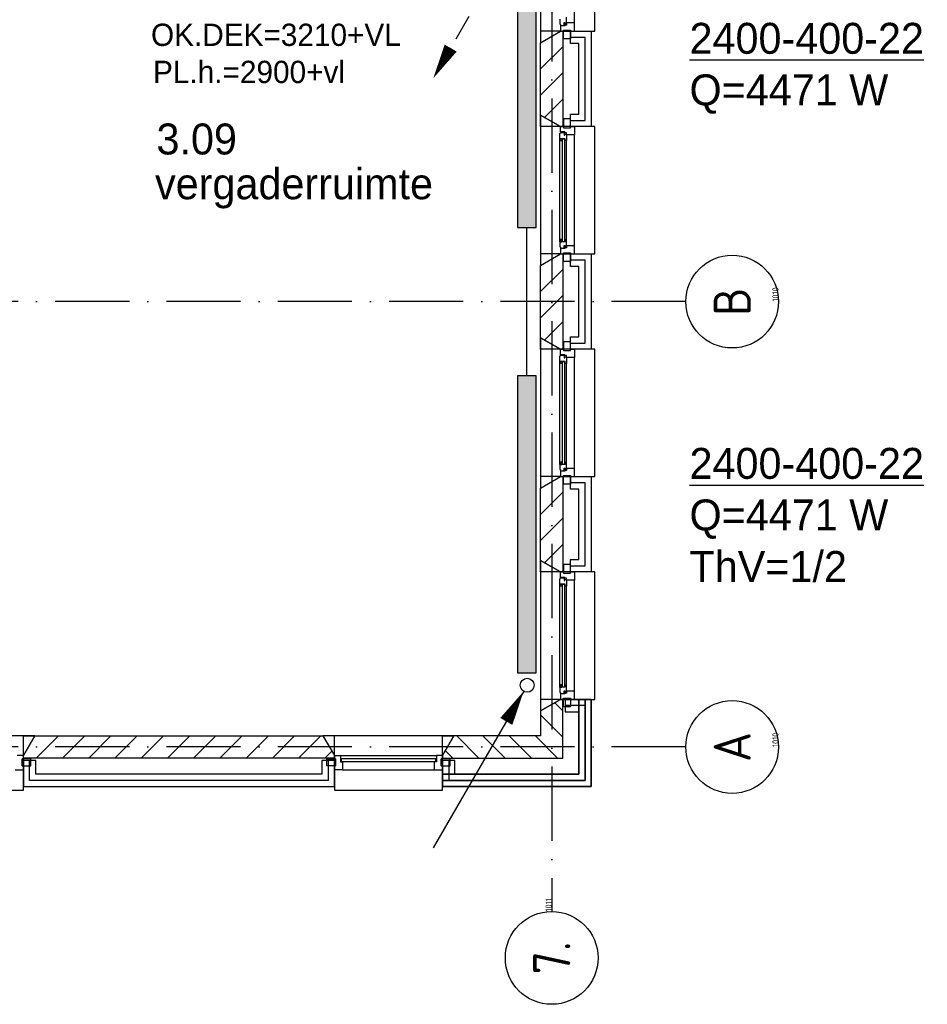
# Model space of a CAD drawing. Extents: x -36528 to 124080, y 290752 to 374852.
# Tile 19 of 66: x 57041 to 64382, y 301992 to 309950. Entities that reach past the tile are written whole.
import ezdxf
from ezdxf.enums import TextEntityAlignment as Align

# ---------------------------------------------------------------- set-up
doc = ezdxf.new("R2010")
doc.units = 0
doc.header["$LTSCALE"] = 100
doc.linetypes.add('2322107', pattern=[2000, 1000, 1000])
doc.linetypes.add('DASHDOT', pattern=[9, 6, -1.5, 0, -1.5])
doc.layers.get('0').update_dxf_attribs({"linetype": 'CONTINUOUS'})
for name, color, linetype in [('AL$7----_STRAMIEN', 1, 'DASHDOT'), ('AL$8----_HULPLIJNEN', 2, 'CONTINUOUS'), ('AL21----_BUITENWAND', 4, 'CONTINUOUS'), ('AL21K---_ISOLATIE', 1, 'CONTINUOUS'), ('AL28----_KONSTRUKTIE', 3, 'CONTINUOUS'), ('AL31----_BUITENKOZ', 7, 'CONTINUOUS'), ('ALL-----_REFLIJNEN', 8, 'CONTINUOUS'), ('ALN-----_BLOCKNAAM', 2, 'CONTINUOUS'), ('ALXA3---_VOLZWART', 14, 'CONTINUOUS'), ('ALXAB---_PREFABBETON', 1, 'CONTINUOUS'), ('BOUW', 8, 'CONTINUOUS'), ('WI561---', 1, 'CONTINUOUS'), ('WL561---', 4, 'CONTINUOUS'), ('WL561---_AANVOER', 4, 'CONTINUOUS'), ('WL561---_RETOUR', 4, 'CONTINUOUS')]:
    doc.layers.add(name, color=color, linetype=linetype)
doc.styles.add('BURO-018', font='BUROFONT.shx', dxfattribs={"height": 180})
doc.styles.add('BURO-025', font='BUROFONT.shx', dxfattribs={"height": 250})
doc.styles.get("Standard").update_dxf_attribs({"font": 'ISOCP'})

# ---------------------------------------------------------------- blocks, each defined once
blk = doc.blocks.new('1010')
at = {"layer": 'AL$7----_STRAMIEN', "color": 7, "linetype": 'CONTINUOUS'}
blk.add_circle((0, 750), 750, dxfattribs=at)
at = {"layer": 'ALN-----_BLOCKNAAM', "linetype": 'CONTINUOUS'}
blk.add_text('1010', height=100, dxfattribs=at).set_placement((0, 0))
blk = doc.blocks.new('1011')
at = {"layer": 'AL$7----_STRAMIEN', "color": 7, "linetype": 'CONTINUOUS'}
blk.add_circle((-750, 0), 750, dxfattribs=at)
at = {"layer": 'ALN-----_BLOCKNAAM', "linetype": 'CONTINUOUS'}
blk.add_text('1011', height=100, dxfattribs=at).set_placement((0, 0))
blk = doc.blocks.new('2322401')
at = {"color": 0, "linetype": 'CONTINUOUS'}
for p, q in [((-0.5, 0.5, 1), (-0.5, 0.5)), ((-0.5, 0.5, 1), (-0.5, -0.5, 1)), ((0.5, 0.5, 1), (-0.5, 0.5, 1)), ((0.5, 0.5), (-0.5, 0.5)), ((-0.5, 0.5), (-0.5, -0.5)), ((0.5, 0.5, 1), (0.5, 0.5)), ((0.5, -0.5, 1), (0.5, 0.5, 1)), ((0.5, -0.5), (0.5, 0.5)), ((-0.5, -0.5, 1), (-0.5, -0.5)), ((-0.5, -0.5, 1), (0.5, -0.5, 1)), ((-0.5, -0.5), (0.5, -0.5)), ((0.5, -0.5, 1), (0.5, -0.5))]:
    blk.add_line(p, q, dxfattribs=at)
blk = doc.blocks.new('LDV4107')
at = {"color": 0, "linetype": 'CONTINUOUS'}
blk.add_line((-0.25, -0.433), (-6.75, -11.691), dxfattribs=at)
blk.add_lwpolyline([(-0.25, -0.433, 0, 1, 0), (-1.5, -2.598, 1, 1, 0)], format="xyseb", dxfattribs=at)
blk.add_circle((0, 0), 0.5, dxfattribs=at)
blk = doc.blocks.new('LDV2108')
at = {"color": 0, "linetype": 'CONTINUOUS'}
for p, q in [((-0.25, -0.433), (-1.187, -2.057)), ((-1.562, -2.706), (-2.5, -4.33)), ((-2.875, -4.98), (-3.812, -6.603)), ((-4.187, -7.253), (-5.125, -8.877)), ((-5.5, -9.526), (-6.437, -11.15))]:
    blk.add_line(p, q, dxfattribs=at)
blk.add_lwpolyline([(-6.75, -11.691, 0, 1, 0), (-5.5, -9.526, 1, 1, 0)], format="xyseb", dxfattribs=at)
blk.add_circle((0, 0), 0.5, dxfattribs=at)
blk = doc.blocks.new('CVHATCH1')
at = {"color": 0, "linetype": 'CONTINUOUS'}
blk.add_solid([(-0.5, -0.5), (0.5, -0.5), (-0.5, 0.5), (0.5, 0.5)], dxfattribs=at)
blk = doc.blocks.new('CVRINFO2')
at = {"color": 0, "linetype": 'CONTINUOUS', "style": 'BURO-025'}
for tag, p in [('CV_TEXT125', (0, 0)), ('CV_TEXT225', (0, -4.167)), ('CV_TEXT325', (0, -8.333)), ('CV_TEXT425', (0, -12.5))]:
    blk.add_attdef(tag, p, '', height=2.5, dxfattribs=at)

msp = doc.modelspace()

# ---------------------------------------------------------------- linework, layer by layer
at = {"layer": 'AL$7----_STRAMIEN', "color": 1}
for p, q in [((61344.348, 371420.208), (61344.348, 302741.907)), ((62429.048, 304071.726), (41244.348, 304071.726))]:
    msp.add_line(p, q, dxfattribs=at)
msp.add_lwpolyline([(62429.048, 307671.726), (14844.348, 307671.726), (-6306.538, 307671.726)], dxfattribs=at)
at = {"layer": 'AL$8----_HULPLIJNEN', "color": 8}
for p, q in [((61414.348, 309856.726), (61254.348, 309856.726)), ((61254.348, 309856.726), (61254.348, 309764.35)), ((61254.348, 309764.35), (61414.348, 309856.726)), ((61254.348, 309086.726), (61254.348, 309179.102)), ((61254.348, 309179.102), (61414.348, 309086.726)), ((61414.348, 309086.726), (61254.348, 309086.726)), ((61414.348, 308056.726), (61254.348, 308056.726)), ((61254.348, 308056.726), (61254.348, 307964.35)), ((61254.348, 307964.35), (61414.348, 308056.726)), ((61254.348, 307286.726), (61254.348, 307379.102)), ((61254.348, 307379.102), (61414.348, 307286.726)), ((61414.348, 307286.726), (61254.348, 307286.726)), ((61414.348, 306256.726), (61254.348, 306256.726)), ((61254.348, 306256.726), (61254.348, 306164.35)), ((61254.348, 306164.35), (61414.348, 306256.726)), ((61254.348, 305486.726), (61254.348, 305579.102)), ((61254.348, 305579.102), (61414.348, 305486.726)), ((61414.348, 305486.726), (61254.348, 305486.726)), ((61414.348, 304456.726), (61254.348, 304456.726)), ((61254.348, 304456.726), (61254.348, 304364.35)), ((61254.348, 304364.35), (61414.348, 304456.726)), ((57071.348, 304001.726), (57071.348, 304161.726)), ((57071.348, 304161.726), (57163.725, 304161.726)), ((57163.725, 304161.726), (57071.348, 304001.726)), ((59586.348, 304161.726), (59493.972, 304161.726)), ((59493.972, 304161.726), (59586.348, 304001.726)), ((59586.348, 304001.726), (59586.348, 304161.726)), ((60461.348, 304001.726), (60461.348, 304161.726)), ((60461.348, 304161.726), (60553.725, 304161.726)), ((60553.725, 304161.726), (60461.348, 304001.726))]:
    msp.add_line(p, q, dxfattribs=at)
at = {"layer": 'AL21----_BUITENWAND', "color": 8}
for p, q in [((61495.348, 309756.726), (61495.348, 309856.726)), ((61495.348, 309856.726), (61664.348, 309856.726)), ((61664.348, 309856.726), (61664.348, 309086.726)), ((61564.348, 309756.726), (61495.348, 309756.726)), ((61564.348, 309186.726), (61564.348, 309756.726)), ((61495.348, 309186.726), (61564.348, 309186.726)), ((61495.348, 309086.726), (61495.348, 309186.726)), ((61664.348, 309086.726), (61495.348, 309086.726)), ((61495.348, 307956.726), (61495.348, 308056.726)), ((61495.348, 308056.726), (61664.348, 308056.726)), ((61664.348, 308056.726), (61664.348, 307286.726)), ((61564.348, 307956.726), (61495.348, 307956.726)), ((61564.348, 307386.726), (61564.348, 307956.726)), ((61495.348, 307386.726), (61564.348, 307386.726)), ((61495.348, 307286.726), (61495.348, 307386.726)), ((61664.348, 307286.726), (61495.348, 307286.726)), ((61495.348, 306156.726), (61495.348, 306256.726)), ((61495.348, 306256.726), (61664.348, 306256.726)), ((61664.348, 306256.726), (61664.348, 305486.726)), ((61564.348, 306156.726), (61495.348, 306156.726)), ((61564.348, 305586.726), (61564.348, 306156.726)), ((61495.348, 305586.726), (61564.348, 305586.726)), ((61495.348, 305486.726), (61495.348, 305586.726)), ((61664.348, 305486.726), (61495.348, 305486.726)), ((61664.348, 304456.726), (61454.348, 304456.726)), ((61454.348, 304456.726), (61454.348, 304356.726)), ((61564.348, 303851.726), (61564.348, 304456.726)), ((61564.348, 304456.726), (61664.348, 304456.726)), ((61664.348, 304456.726), (61564.348, 304456.726)), ((61564.348, 304456.726), (61564.348, 303851.726)), ((61664.348, 304456.726), (61664.348, 303751.726)), ((61664.348, 303751.726), (61664.348, 304456.726)), ((61664.348, 303751.726), (61664.348, 304456.726)), ((61454.348, 304356.726), (61564.348, 304356.726)), ((61564.348, 304356.726), (61564.348, 303851.726)), ((57171.348, 303961.726), (57071.348, 303961.726)), ((57071.348, 303961.726), (57071.348, 303751.726)), ((57171.348, 303851.726), (57171.348, 303961.726)), ((59486.348, 303961.726), (59486.348, 303851.726)), ((59586.348, 303961.726), (59486.348, 303961.726)), ((59586.348, 303751.726), (59586.348, 303961.726)), ((60461.348, 303961.726), (60461.348, 303751.726)), ((60561.348, 303961.726), (60461.348, 303961.726)), ((60561.348, 303851.726), (60561.348, 303961.726)), ((59486.348, 303851.726), (57171.348, 303851.726)), ((60461.348, 303751.726), (60461.348, 303851.726)), ((60461.348, 303851.726), (61564.348, 303851.726)), ((61564.348, 303851.726), (60461.348, 303851.726)), ((60461.348, 303851.726), (60461.348, 303751.726)), ((61564.348, 303851.726), (60561.348, 303851.726)), ((57071.348, 303751.726), (59586.348, 303751.726)), ((61664.348, 303751.726), (60461.348, 303751.726)), ((60461.348, 303751.726), (61664.348, 303751.726)), ((60461.348, 303751.726), (61664.348, 303751.726))]:
    msp.add_line(p, q, dxfattribs=at)
at = {"layer": 'AL21K---_ISOLATIE', "color": 8, "linetype": 'CONTINUOUS'}
for p, q in [((61434.348, 309756.726), (61434.348, 309186.726)), ((61434.348, 307956.726), (61434.348, 307386.726)), ((61434.348, 306156.726), (61434.348, 305586.726))]:
    msp.add_line(p, q, dxfattribs=at)
at = {"layer": 'AL28----_KONSTRUKTIE', "color": 8}
for p, q in [((61254.348, 309764.35), (61414.348, 309856.726)), ((61414.348, 309856.726), (61434.348, 309856.726)), ((61434.348, 309856.726), (61434.348, 309086.726)), ((61254.348, 309179.102), (61254.348, 309764.35)), ((61414.348, 309086.726), (61254.348, 309179.102)), ((61434.348, 309086.726), (61414.348, 309086.726)), ((61254.348, 307964.35), (61414.348, 308056.726)), ((61414.348, 308056.726), (61434.348, 308056.726)), ((61434.348, 308056.726), (61434.348, 307286.726)), ((61254.348, 307379.102), (61254.348, 307964.35)), ((61414.348, 307286.726), (61254.348, 307379.102)), ((61434.348, 307286.726), (61414.348, 307286.726)), ((61254.348, 306164.35), (61414.348, 306256.726)), ((61414.348, 306256.726), (61434.348, 306256.726)), ((61434.348, 306256.726), (61434.348, 305486.726)), ((61254.348, 305579.102), (61254.348, 306164.35)), ((61414.348, 305486.726), (61254.348, 305579.102)), ((61434.348, 305486.726), (61414.348, 305486.726)), ((57071.348, 304001.726), (57163.725, 304161.726)), ((57163.725, 304161.726), (59493.972, 304161.726)), ((59493.972, 304161.726), (59586.348, 304001.726)), ((57071.348, 303981.726), (57071.348, 304001.726)), ((59586.348, 303981.726), (57071.348, 303981.726)), ((59586.348, 304001.726), (59586.348, 303981.726))]:
    msp.add_line(p, q, dxfattribs=at)
at = {"layer": 'AL28----_KONSTRUKTIE', "color": 8, "linetype": 'CONTINUOUS'}
for p, q in [((61414.348, 304456.726), (61254.348, 304364.35)), ((61434.348, 304456.726), (61414.348, 304456.726)), ((61434.348, 303981.726), (61434.348, 304456.726)), ((61254.348, 304364.35), (61254.348, 304161.726)), ((60553.725, 304161.726), (60461.348, 304001.726)), ((61254.348, 304161.726), (60553.725, 304161.726)), ((60461.348, 304001.726), (60461.348, 303981.726)), ((60461.348, 303981.726), (61434.348, 303981.726))]:
    msp.add_line(p, q, dxfattribs=at)
at = {"layer": 'AL31----_BUITENKOZ', "color": 8}
for p, q in [((61254.348, 310979.102), (61254.348, 309764.35)), ((61694.348, 309856.726), (61694.348, 310886.726)), ((61528.348, 309923.726), (61528.348, 310819.726)), ((61411.348, 309955.91), (61411.348, 309913.424)), ((61411.348, 309913.424), (61415.59, 309910.975)), ((61450.348, 309900.726), (61414.348, 309900.726)), ((61414.348, 309900.726), (61414.348, 309856.726)), ((61415.59, 309910.975), (61415.59, 309903.91)), ((61415.59, 309903.91), (61445.348, 309903.91)), ((61445.348, 309903.91), (61445.348, 309926.41)), ((61445.348, 309926.41), (61450.348, 309926.41)), ((61450.348, 309926.41), (61450.348, 309918.41)), ((61450.348, 309918.41), (61465.348, 309918.41)), ((61465.348, 309906.726), (61450.348, 309906.726)), ((61450.348, 309906.726), (61450.348, 309900.726)), ((61465.348, 309923.726), (61465.348, 309970.851)), ((61528.348, 309923.726), (61465.348, 309923.726)), ((61465.348, 309923.726), (61465.348, 309906.726)), ((61465.348, 309918.41), (61465.348, 309923.726)), ((61528.348, 309856.726), (61528.348, 309923.726)), ((61254.348, 309764.35), (61414.348, 309856.726)), ((61414.348, 309856.726), (61694.348, 309856.726)), ((61414.348, 309856.726), (61439.348, 309856.726)), ((61439.348, 309866.726), (61495.348, 309866.726)), ((61439.348, 309795.726), (61439.348, 309866.726)), ((61439.348, 309856.726), (61439.348, 309866.726)), ((61439.348, 309866.726), (61495.348, 309866.726)), ((61495.348, 309866.726), (61495.348, 309795.726)), ((61495.348, 309866.726), (61495.348, 309856.726)), ((61495.348, 309856.726), (61528.348, 309856.726)), ((61495.348, 309795.726), (61439.348, 309795.726)), ((61414.348, 309086.726), (61254.348, 309179.102)), ((61254.348, 309179.102), (61254.348, 307964.35)), ((61495.348, 309147.726), (61439.348, 309147.726)), ((61439.348, 309147.726), (61439.348, 309076.726)), ((61495.348, 309076.726), (61495.348, 309147.726)), ((61411.348, 309030.028), (61415.59, 309032.477)), ((61411.348, 308987.542), (61411.348, 309030.028)), ((61694.348, 309086.726), (61414.348, 309086.726)), ((61414.348, 309086.726), (61439.348, 309086.726)), ((61414.348, 309042.726), (61414.348, 309086.726)), ((61450.348, 309042.726), (61414.348, 309042.726)), ((61415.59, 309032.477), (61415.59, 309039.542)), ((61415.59, 309039.542), (61445.348, 309039.542)), ((61439.348, 309086.726), (61439.348, 309076.726)), ((61439.348, 309076.726), (61495.348, 309076.726)), ((61439.348, 309076.726), (61495.348, 309076.726)), ((61445.348, 309039.542), (61445.348, 309017.042)), ((61450.348, 309036.726), (61450.348, 309042.726)), ((61465.348, 309036.726), (61450.348, 309036.726)), ((61465.348, 309019.726), (61465.348, 309036.726)), ((61495.348, 309076.726), (61495.348, 309086.726)), ((61495.348, 309086.726), (61528.348, 309086.726)), ((61528.348, 309086.726), (61528.348, 309019.726)), ((61694.348, 308056.726), (61694.348, 309086.726)), ((61411.348, 308155.91), (61411.348, 308987.542)), ((61452.348, 308987.542), (61411.348, 308987.542)), ((61413.645, 308987.542), (61427.177, 308987.542)), ((61413.645, 308970.542), (61413.645, 308987.542)), ((61427.177, 308970.542), (61413.645, 308970.542)), ((61427.177, 308987.542), (61427.177, 308970.542)), ((61445.348, 309017.042), (61450.348, 309017.042)), ((61450.348, 309017.042), (61450.348, 309025.042)), ((61450.348, 309025.042), (61465.348, 309025.042)), ((61452.348, 308970.542), (61452.348, 308987.542)), ((61465.348, 308972.601), (61452.348, 308970.542)), ((61465.348, 309025.042), (61465.348, 309019.726)), ((61528.348, 309019.726), (61465.348, 309019.726)), ((61465.348, 309019.726), (61465.348, 308972.601)), ((61465.348, 308170.851), (61465.348, 308972.601)), ((61528.348, 308123.726), (61528.348, 309019.726)), ((61452.348, 308155.91), (61411.348, 308155.91)), ((61411.348, 308155.91), (61411.348, 308113.424)), ((61427.177, 308172.91), (61413.645, 308172.91)), ((61413.645, 308172.91), (61413.645, 308155.91)), ((61413.645, 308155.91), (61427.177, 308155.91)), ((61427.177, 308155.91), (61427.177, 308172.91)), ((61465.348, 308170.851), (61452.348, 308172.91)), ((61452.348, 308172.91), (61452.348, 308155.91)), ((61465.348, 308123.726), (61465.348, 308170.851)), ((61411.348, 308113.424), (61415.59, 308110.975)), ((61450.348, 308100.726), (61414.348, 308100.726)), ((61414.348, 308100.726), (61414.348, 308056.726)), ((61415.59, 308110.975), (61415.59, 308103.91)), ((61415.59, 308103.91), (61445.348, 308103.91)), ((61445.348, 308103.91), (61445.348, 308126.41)), ((61445.348, 308126.41), (61450.348, 308126.41)), ((61450.348, 308126.41), (61450.348, 308118.41)), ((61450.348, 308118.41), (61465.348, 308118.41)), ((61465.348, 308106.726), (61450.348, 308106.726)), ((61450.348, 308106.726), (61450.348, 308100.726)), ((61528.348, 308123.726), (61465.348, 308123.726)), ((61465.348, 308123.726), (61465.348, 308106.726)), ((61465.348, 308118.41), (61465.348, 308123.726)), ((61528.348, 308056.726), (61528.348, 308123.726)), ((61254.348, 307964.35), (61414.348, 308056.726)), ((61414.348, 308056.726), (61694.348, 308056.726)), ((61414.348, 308056.726), (61439.348, 308056.726)), ((61439.348, 308066.726), (61495.348, 308066.726)), ((61439.348, 307995.726), (61439.348, 308066.726)), ((61439.348, 308056.726), (61439.348, 308066.726)), ((61439.348, 308066.726), (61495.348, 308066.726)), ((61495.348, 307995.726), (61439.348, 307995.726)), ((61495.348, 308066.726), (61495.348, 307995.726)), ((61495.348, 308066.726), (61495.348, 308056.726)), ((61495.348, 308056.726), (61528.348, 308056.726)), ((61414.348, 307286.726), (61254.348, 307379.102)), ((61254.348, 307379.102), (61254.348, 306164.35)), ((61694.348, 307286.726), (61414.348, 307286.726)), ((61414.348, 307286.726), (61439.348, 307286.726)), ((61414.348, 307242.726), (61414.348, 307286.726)), ((61495.348, 307347.726), (61439.348, 307347.726)), ((61439.348, 307347.726), (61439.348, 307276.726)), ((61439.348, 307286.726), (61439.348, 307276.726)), ((61439.348, 307276.726), (61495.348, 307276.726)), ((61439.348, 307276.726), (61495.348, 307276.726)), ((61495.348, 307276.726), (61495.348, 307347.726)), ((61495.348, 307276.726), (61495.348, 307286.726)), ((61495.348, 307286.726), (61528.348, 307286.726)), ((61528.348, 307286.726), (61528.348, 307219.726)), ((61694.348, 306256.726), (61694.348, 307286.726)), ((61411.348, 307230.028), (61415.59, 307232.477)), ((61411.348, 307187.542), (61411.348, 307230.028)), ((61450.348, 307242.726), (61414.348, 307242.726)), ((61415.59, 307232.477), (61415.59, 307239.542)), ((61415.59, 307239.542), (61445.348, 307239.542)), ((61445.348, 307239.542), (61445.348, 307217.042)), ((61445.348, 307217.042), (61450.348, 307217.042)), ((61450.348, 307236.726), (61450.348, 307242.726)), ((61465.348, 307236.726), (61450.348, 307236.726)), ((61450.348, 307217.042), (61450.348, 307225.042)), ((61450.348, 307225.042), (61465.348, 307225.042)), ((61465.348, 307219.726), (61465.348, 307236.726)), ((61465.348, 307225.042), (61465.348, 307219.726)), ((61465.348, 307219.726), (61465.348, 307172.601)), ((61528.348, 307219.726), (61465.348, 307219.726)), ((61528.348, 306323.726), (61528.348, 307219.726)), ((61452.348, 307187.542), (61411.348, 307187.542)), ((61411.348, 306355.91), (61411.348, 307187.542)), ((61413.645, 307187.542), (61427.177, 307187.542)), ((61413.645, 307170.542), (61413.645, 307187.542)), ((61427.177, 307170.542), (61413.645, 307170.542)), ((61427.177, 307187.542), (61427.177, 307170.542)), ((61452.348, 307170.542), (61452.348, 307187.542)), ((61465.348, 307172.601), (61452.348, 307170.542)), ((61465.348, 306370.851), (61465.348, 307172.601)), ((61452.348, 306355.91), (61411.348, 306355.91)), ((61411.348, 306355.91), (61411.348, 306313.424)), ((61427.177, 306372.91), (61413.645, 306372.91)), ((61413.645, 306372.91), (61413.645, 306355.91)), ((61413.645, 306355.91), (61427.177, 306355.91)), ((61427.177, 306355.91), (61427.177, 306372.91)), ((61445.348, 306303.91), (61445.348, 306326.41)), ((61445.348, 306326.41), (61450.348, 306326.41)), ((61450.348, 306326.41), (61450.348, 306318.41)), ((61465.348, 306370.851), (61452.348, 306372.91)), ((61452.348, 306372.91), (61452.348, 306355.91)), ((61465.348, 306323.726), (61465.348, 306370.851)), ((61528.348, 306323.726), (61465.348, 306323.726)), ((61465.348, 306323.726), (61465.348, 306306.726)), ((61465.348, 306318.41), (61465.348, 306323.726)), ((61528.348, 306256.726), (61528.348, 306323.726)), ((61254.348, 306164.35), (61414.348, 306256.726)), ((61411.348, 306313.424), (61415.59, 306310.975)), ((61450.348, 306300.726), (61414.348, 306300.726)), ((61414.348, 306300.726), (61414.348, 306256.726)), ((61414.348, 306256.726), (61694.348, 306256.726)), ((61414.348, 306256.726), (61439.348, 306256.726)), ((61415.59, 306310.975), (61415.59, 306303.91)), ((61415.59, 306303.91), (61445.348, 306303.91)), ((61439.348, 306266.726), (61495.348, 306266.726)), ((61439.348, 306195.726), (61439.348, 306266.726)), ((61439.348, 306256.726), (61439.348, 306266.726)), ((61439.348, 306266.726), (61495.348, 306266.726)), ((61450.348, 306318.41), (61465.348, 306318.41)), ((61465.348, 306306.726), (61450.348, 306306.726)), ((61450.348, 306306.726), (61450.348, 306300.726)), ((61495.348, 306266.726), (61495.348, 306195.726)), ((61495.348, 306266.726), (61495.348, 306256.726)), ((61495.348, 306256.726), (61528.348, 306256.726)), ((61495.348, 306195.726), (61439.348, 306195.726)), ((61414.348, 305486.726), (61254.348, 305579.102)), ((61254.348, 305579.102), (61254.348, 304364.35)), ((61495.348, 305547.726), (61439.348, 305547.726)), ((61439.348, 305547.726), (61439.348, 305476.726)), ((61495.348, 305476.726), (61495.348, 305547.726)), ((61694.348, 305486.726), (61414.348, 305486.726)), ((61414.348, 305486.726), (61439.348, 305486.726)), ((61414.348, 305442.726), (61414.348, 305486.726)), ((61439.348, 305486.726), (61439.348, 305476.726)), ((61439.348, 305476.726), (61495.348, 305476.726)), ((61439.348, 305476.726), (61495.348, 305476.726)), ((61495.348, 305476.726), (61495.348, 305486.726)), ((61495.348, 305486.726), (61528.348, 305486.726)), ((61528.348, 305486.726), (61528.348, 305419.726)), ((61694.348, 304456.726), (61694.348, 305486.726)), ((61411.348, 305430.028), (61415.59, 305432.477)), ((61411.348, 305387.542), (61411.348, 305430.028)), ((61452.348, 305387.542), (61411.348, 305387.542)), ((61411.348, 304555.91), (61411.348, 305387.542)), ((61413.645, 305387.542), (61427.177, 305387.542)), ((61413.645, 305370.542), (61413.645, 305387.542)), ((61427.177, 305370.542), (61413.645, 305370.542)), ((61450.348, 305442.726), (61414.348, 305442.726)), ((61415.59, 305432.477), (61415.59, 305439.542)), ((61415.59, 305439.542), (61445.348, 305439.542)), ((61427.177, 305387.542), (61427.177, 305370.542)), ((61445.348, 305439.542), (61445.348, 305417.042)), ((61445.348, 305417.042), (61450.348, 305417.042)), ((61450.348, 305436.726), (61450.348, 305442.726)), ((61465.348, 305436.726), (61450.348, 305436.726)), ((61450.348, 305417.042), (61450.348, 305425.042)), ((61450.348, 305425.042), (61465.348, 305425.042)), ((61452.348, 305370.542), (61452.348, 305387.542)), ((61465.348, 305372.601), (61452.348, 305370.542)), ((61465.348, 305419.726), (61465.348, 305436.726)), ((61465.348, 305425.042), (61465.348, 305419.726)), ((61528.348, 305419.726), (61465.348, 305419.726)), ((61465.348, 305419.726), (61465.348, 305372.601)), ((61465.348, 304570.851), (61465.348, 305372.601)), ((61528.348, 304523.726), (61528.348, 305419.726)), ((61427.177, 304572.91), (61413.645, 304572.91)), ((61413.645, 304572.91), (61413.645, 304555.91)), ((61427.177, 304555.91), (61427.177, 304572.91)), ((61465.348, 304570.851), (61452.348, 304572.91)), ((61452.348, 304572.91), (61452.348, 304555.91)), ((61465.348, 304523.726), (61465.348, 304570.851)), ((61452.348, 304555.91), (61411.348, 304555.91)), ((61411.348, 304555.91), (61411.348, 304513.424)), ((61411.348, 304513.424), (61415.59, 304510.975)), ((61413.645, 304555.91), (61427.177, 304555.91)), ((61450.348, 304500.726), (61414.348, 304500.726)), ((61414.348, 304500.726), (61414.348, 304456.726)), ((61415.59, 304510.975), (61415.59, 304503.91)), ((61415.59, 304503.91), (61445.348, 304503.91)), ((61445.348, 304503.91), (61445.348, 304526.41)), ((61445.348, 304526.41), (61450.348, 304526.41)), ((61450.348, 304526.41), (61450.348, 304518.41)), ((61450.348, 304518.41), (61465.348, 304518.41)), ((61465.348, 304506.726), (61450.348, 304506.726)), ((61450.348, 304506.726), (61450.348, 304500.726)), ((61528.348, 304523.726), (61465.348, 304523.726)), ((61465.348, 304523.726), (61465.348, 304506.726)), ((61465.348, 304518.41), (61465.348, 304523.726)), ((61528.348, 304456.726), (61528.348, 304523.726)), ((61254.348, 304364.35), (61414.348, 304456.726)), ((61414.348, 304456.726), (61694.348, 304456.726)), ((61414.348, 304456.726), (61439.348, 304456.726)), ((61439.348, 304466.726), (61495.348, 304466.726)), ((61439.348, 304395.726), (61439.348, 304466.726)), ((61439.348, 304456.726), (61439.348, 304466.726)), ((61439.348, 304466.726), (61495.348, 304466.726)), ((61495.348, 304466.726), (61495.348, 304395.726)), ((61495.348, 304466.726), (61495.348, 304456.726)), ((61495.348, 304456.726), (61528.348, 304456.726)), ((61495.348, 304395.726), (61439.348, 304395.726)), ((57163.725, 304161.726), (56103.972, 304161.726)), ((57071.348, 304001.726), (57163.725, 304161.726)), ((60553.725, 304161.726), (59493.972, 304161.726)), ((59493.972, 304161.726), (59586.348, 304001.726)), ((60461.348, 304001.726), (60553.725, 304161.726)), ((57061.349, 303976.726), (57061.349, 303920.726)), ((57132.349, 303976.726), (57061.349, 303976.726)), ((57071.348, 303721.726), (57071.348, 304001.726)), ((57132.349, 303920.726), (57132.349, 303976.726)), ((59525.348, 303920.726), (59525.348, 303976.726)), ((59525.348, 303976.726), (59596.348, 303976.726)), ((59586.348, 304001.726), (59586.348, 303721.726)), ((59596.348, 303976.726), (59596.348, 303920.726)), ((59636.348, 304001.726), (60411.348, 304001.726)), ((60451.349, 303976.726), (60451.349, 303920.726)), ((60522.349, 303976.726), (60451.349, 303976.726)), ((60461.348, 303721.726), (60461.348, 304001.726)), ((60522.349, 303920.726), (60522.349, 303976.726)), ((57061.349, 303920.726), (57132.349, 303920.726)), ((59596.348, 303920.726), (59525.348, 303920.726)), ((59653.348, 303887.726), (60394.348, 303887.726)), ((60451.349, 303920.726), (60522.349, 303920.726)), ((56196.348, 303721.726), (57071.348, 303721.726)), ((59586.348, 303721.726), (60461.348, 303721.726))]:
    msp.add_line(p, q, dxfattribs=at)
at = {"layer": 'AL31----_BUITENKOZ', "color": 8, "linetype": 'CONTINUOUS'}
for p, q in [((61450.348, 308985.542), (61429.348, 308985.542)), ((61429.348, 308985.542), (61429.348, 308157.91)), ((61450.348, 308157.91), (61450.348, 308985.542)), ((61429.348, 308157.91), (61450.348, 308157.91)), ((61450.348, 307185.542), (61429.348, 307185.542)), ((61429.348, 307185.542), (61429.348, 306357.91)), ((61450.348, 306357.91), (61450.348, 307185.542)), ((61429.348, 306357.91), (61450.348, 306357.91)), ((61450.348, 305385.542), (61429.348, 305385.542)), ((61429.348, 305385.542), (61429.348, 304557.91)), ((61450.348, 304557.91), (61450.348, 305385.542)), ((61429.348, 304557.91), (61450.348, 304557.91)), ((57071.348, 304001.726), (57021.348, 304001.726)), ((57061.349, 303920.726), (57061.349, 303976.726)), ((57061.349, 303976.726), (57071.349, 303976.726)), ((57071.348, 303976.726), (57071.348, 304001.726)), ((57071.349, 303976.726), (57071.348, 303976.726)), ((59586.348, 303976.726), (59586.348, 304001.726)), ((59586.348, 304001.726), (59636.348, 304001.726)), ((59596.348, 303976.726), (59586.348, 303976.726)), ((59586.348, 303976.726), (59586.348, 303976.726)), ((59596.348, 303920.726), (59596.348, 303976.726)), ((59636.348, 304001.726), (59636.348, 304001.726)), ((59636.348, 304001.726), (59636.348, 303950.726)), ((59636.348, 303950.726), (59653.348, 303950.726)), ((59641.348, 303975.726), (59641.348, 303954.726)), ((60406.348, 303975.726), (59641.348, 303975.726)), ((59641.348, 303954.726), (60406.348, 303954.726)), ((59653.348, 303950.726), (59653.348, 303887.726)), ((60411.348, 303950.726), (60394.348, 303950.726)), ((60394.348, 303950.726), (60394.348, 303887.726)), ((60406.348, 303954.726), (60406.348, 303975.726)), ((60411.348, 304001.726), (60411.348, 304001.726)), ((60411.348, 304001.726), (60411.348, 303950.726)), ((60461.348, 304001.726), (60411.348, 304001.726)), ((60451.349, 303920.726), (60451.349, 303976.726)), ((60451.349, 303976.726), (60461.349, 303976.726)), ((60461.348, 303976.726), (60461.348, 304001.726)), ((60461.349, 303976.726), (60461.348, 303976.726)), ((57004.348, 303887.726), (57071.348, 303887.726)), ((57071.349, 303920.726), (57061.349, 303920.726)), ((57071.348, 303887.726), (57071.349, 303920.726)), ((59586.348, 303887.726), (59586.348, 303920.726)), ((59586.348, 303920.726), (59596.348, 303920.726)), ((59653.348, 303887.726), (59586.348, 303887.726)), ((59653.348, 303887.726), (59653.348, 303887.726)), ((59653.348, 303887.726), (59653.348, 303887.726)), ((59653.348, 303887.726), (59653.348, 303887.726)), ((59653.348, 303887.726), (59653.348, 303887.726)), ((60394.348, 303887.726), (60394.348, 303887.726)), ((60394.348, 303887.726), (60394.348, 303887.726)), ((60394.348, 303887.726), (60394.348, 303887.726)), ((60394.348, 303887.726), (60394.348, 303887.726)), ((60394.348, 303887.726), (60461.348, 303887.726)), ((60461.349, 303920.726), (60451.349, 303920.726)), ((60461.348, 303887.726), (60461.349, 303920.726))]:
    msp.add_line(p, q, dxfattribs=at)
at = {"layer": 'ALL-----_REFLIJNEN', "color": 8, "linetype": 'CONTINUOUS'}
for p, q in [((61614.348, 309806.726), (61495.348, 309806.726)), ((61614.348, 309136.726), (61614.348, 309806.726)), ((61495.348, 309136.726), (61614.348, 309136.726)), ((61614.348, 308006.726), (61495.348, 308006.726)), ((61614.348, 307336.726), (61614.348, 308006.726)), ((61495.348, 307336.726), (61614.348, 307336.726)), ((61614.348, 306206.726), (61495.348, 306206.726)), ((61614.348, 305536.726), (61614.348, 306206.726)), ((61495.348, 305536.726), (61614.348, 305536.726)), ((61614.348, 304456.726), (61614.348, 303801.726)), ((61614.348, 303801.726), (61614.348, 304456.726)), ((61614.348, 304456.726), (61614.348, 303801.726)), ((61614.348, 303801.726), (61614.348, 304456.726)), ((61614.348, 304406.726), (61454.348, 304406.726)), ((61614.348, 303801.726), (61614.348, 304406.726)), ((57121.348, 303801.726), (57121.348, 303961.726)), ((59536.348, 303961.726), (59536.348, 303801.726)), ((60511.348, 303961.726), (60511.348, 303801.726)), ((59536.348, 303801.726), (57121.348, 303801.726)), ((61614.348, 303801.726), (60461.348, 303801.726)), ((60461.348, 303801.726), (61614.348, 303801.726)), ((61614.348, 303801.726), (60461.348, 303801.726)), ((60461.348, 303801.726), (61614.348, 303801.726)), ((60511.348, 303801.726), (61614.348, 303801.726))]:
    msp.add_line(p, q, dxfattribs=at)
at = {"layer": 'ALXA3---_VOLZWART', "color": 8}
for p, q in [((61614.348, 304456.726), (61614.348, 303801.726)), ((61614.348, 303801.726), (61614.348, 304456.726)), ((61614.348, 304406.726), (61454.348, 304406.726)), ((61614.348, 303801.726), (61614.348, 304406.726)), ((57121.348, 303801.726), (57121.348, 303961.726)), ((59536.348, 303961.726), (59536.348, 303801.726)), ((60511.348, 303961.726), (60511.348, 303801.726)), ((59536.348, 303801.726), (57121.348, 303801.726)), ((61614.348, 303801.726), (60461.348, 303801.726)), ((60461.348, 303801.726), (61614.348, 303801.726)), ((60511.348, 303801.726), (61614.348, 303801.726))]:
    msp.add_line(p, q, dxfattribs=at)
at = {"layer": 'ALXAB---_PREFABBETON', "color": 8}
for p, q in [((61434.348, 309732.218), (61254.348, 309552.218)), ((61434.348, 309520.086), (61254.348, 309340.086)), ((61434.348, 309307.954), (61286.775, 309160.38)), ((61434.348, 309095.822), (61425.253, 309086.726)), ((61434.348, 307932.218), (61254.348, 307752.218)), ((61434.348, 307720.086), (61254.348, 307540.086)), ((61434.348, 307507.954), (61286.775, 307360.38)), ((61434.348, 307295.822), (61425.253, 307286.726)), ((61434.348, 306132.218), (61254.348, 305952.218)), ((61434.348, 305920.086), (61254.348, 305740.086)), ((61434.348, 305707.954), (61286.775, 305560.38)), ((61434.348, 305495.822), (61425.253, 305486.726)), ((61368.183, 304430.072), (61434.348, 304363.906)), ((61254.348, 304331.774), (61434.348, 304151.774)), ((57355.621, 304161.726), (57175.621, 303981.726)), ((57567.753, 304161.726), (57387.753, 303981.726)), ((57779.885, 304161.726), (57599.885, 303981.726)), ((57992.017, 304161.726), (57812.017, 303981.726)), ((58204.149, 304161.726), (58024.149, 303981.726)), ((58416.281, 304161.726), (58236.281, 303981.726)), ((58628.413, 304161.726), (58448.413, 303981.726)), ((58840.545, 304161.726), (58660.545, 303981.726)), ((59052.677, 304161.726), (58872.677, 303981.726)), ((59264.809, 304161.726), (59084.809, 303981.726)), ((59476.941, 304161.726), (59296.941, 303981.726)), ((60575.868, 304161.726), (60755.868, 303981.726)), ((60788.001, 304161.726), (60968.001, 303981.726)), ((61000.133, 304161.726), (61180.133, 303981.726)), ((61212.265, 304161.726), (61392.265, 303981.726)), ((59565.384, 304038.037), (59509.073, 303981.726)), ((60484.184, 304041.278), (60543.736, 303981.726))]:
    msp.add_line(p, q, dxfattribs=at)
at = {"layer": 'WL561---_AANVOER', "linetype": '2322107'}
msp.add_line((61143.993, 307071.726), (61143.993, 308271.726), dxfattribs=at)

# ---------------------------------------------------------------- block references
at = {"layer": 'AL$7----_STRAMIEN'}
ref = msp.add_blockref('1010', (63179.048, 307671.726), dxfattribs=dict(at, xscale=0.5, yscale=0.5, zscale=0.5, rotation=90))
ref.add_attrib('STR-NAAM', 'B', dxfattribs={"color": 3, "linetype": 'CONTINUOUS', "height": 300, "rotation": 90}).set_placement((62804.048, 307671.726), align=Align.MIDDLE)
ref = msp.add_blockref('1010', (63179.048, 304071.726), dxfattribs=dict(at, xscale=0.5, yscale=0.5, zscale=0.5, rotation=90))
ref.add_attrib('STR-NAAM', 'A', dxfattribs={"color": 3, "linetype": 'CONTINUOUS', "height": 300, "rotation": 90}).set_placement((62804.048, 304071.726), align=Align.MIDDLE)
ref = msp.add_blockref('1011', (61344.348, 302741.907), dxfattribs=dict(at, xscale=0.5, yscale=0.5, zscale=0.5, rotation=90))
ref.add_attrib('STR-NAAM', '7.', dxfattribs={"color": 3, "linetype": 'CONTINUOUS', "height": 300, "rotation": 90}).set_placement((61344.348, 302366.907), align=Align.MIDDLE)
at = {"layer": 'WI561---'}
ref = msp.add_blockref('CVRINFO2', (62459.035, 309674.783), dxfattribs=dict(at, xscale=100, yscale=100, zscale=100))
ref.add_attrib('CV_TEXT125', '%%u2400-400-22', (62459.035, 309674.783), dxfattribs={"layer": '0', "color": 2, "linetype": 'CONTINUOUS', "height": 250, "style": 'BURO-025'})
ref.add_attrib('CV_TEXT225', 'Q=4471 W', (62459.035, 309258.116), dxfattribs={"layer": '0', "color": 2, "linetype": 'CONTINUOUS', "height": 250, "style": 'BURO-025'})
ref = msp.add_blockref('CVRINFO2', (62459.035, 306238.999), dxfattribs=dict(at, xscale=100, yscale=100, zscale=100))
ref.add_attrib('CV_TEXT125', '%%u2400-400-22', (62459.035, 306238.999), dxfattribs={"layer": '0', "color": 2, "linetype": 'CONTINUOUS', "height": 250, "style": 'BURO-025'})
ref.add_attrib('CV_TEXT225', 'Q=4471 W', (62459.035, 305822.333), dxfattribs={"layer": '0', "color": 2, "linetype": 'CONTINUOUS', "height": 250, "style": 'BURO-025'})
ref.add_attrib('CV_TEXT325', 'ThV=1/2', (62459.035, 305405.666), dxfattribs={"layer": '0', "color": 2, "linetype": 'CONTINUOUS', "height": 250, "style": 'BURO-025'})
at = {"layer": 'WL561---', "xscale": 2400, "yscale": 150, "rotation": 89.9999999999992}
for name, p, zscale in [('2322401', (61143.993, 309471.726), 400), ('CVHATCH1', (61143.993, 309471.726), 2400), ('2322401', (61143.993, 305871.726), 400), ('CVHATCH1', (61143.993, 305871.726), 2400)]:
    msp.add_blockref(name, p, dxfattribs=dict(at, zscale=zscale))
at = {"layer": 'WL561---_AANVOER', "color": 2, "xscale": 112.5, "yscale": 112.5, "zscale": 112.5}
msp.add_blockref('LDV4107', (61145.982, 304570.693), dxfattribs=at)
at = {"layer": 'WL561---_RETOUR', "color": 2, "xscale": 112.5, "yscale": 112.5, "zscale": 112.5}
msp.add_blockref('LDV2108', (61146.101, 310792.376), dxfattribs=at)

# ---------------------------------------------------------------- texts
at = {"layer": 'BOUW', "color": 1, "style": 'BURO-018'}
for s, p in [('OK.DEK=3210+VL', (58103.449, 309738.211)), ('PL.h.=2900+vl', (58119.979, 309438.211))]:
    msp.add_text(s, height=180, dxfattribs=at).set_placement(p)
at = {"layer": 'BOUW', "style": 'BURO-025'}
for s, p in [('3.09', (58147.772, 308861.105)), ('vergaderruimte', (58136.147, 308499.109))]:
    msp.add_text(s, height=250, dxfattribs=at).set_placement(p)

doc.saveas('drawing.dxf')
